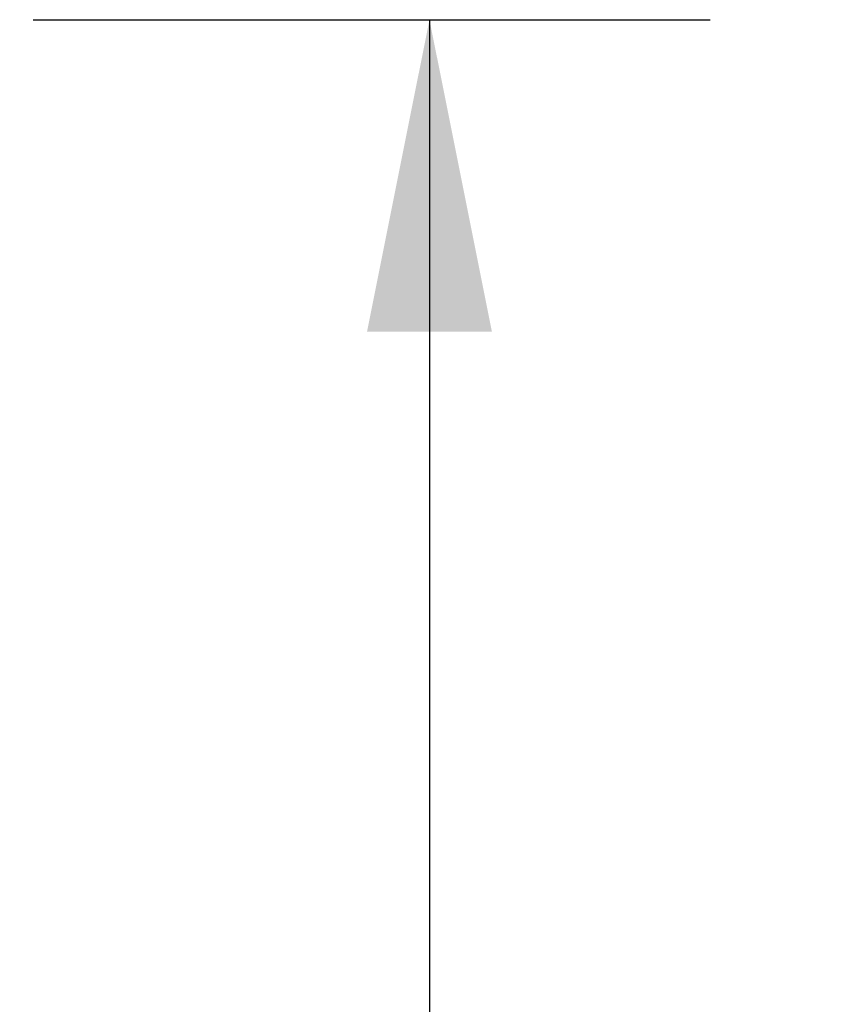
# Model space of a CAD drawing. Header units: inches. Extents: x 0 to 274, y 0 to 177.
# Tile 108 of 138: x 132.02 to 136.25, y 120.11 to 125.2. Entities that reach past the tile are written whole.
import ezdxf

# ---------------------------------------------------------------- set-up
doc = ezdxf.new("R2010")
doc.units = ezdxf.units.IN
doc.header["$LTSCALE"] = 15.069778
doc.header["$MEASUREMENT"] = 0
doc.layers.get('0').update_dxf_attribs({"linetype": 'CONTINUOUS'})
doc.layers.add('DIMENSIONS', color=7, linetype='CONTINUOUS')
doc.styles.get("Standard").update_dxf_attribs({"font": 'arial.ttf'})
doc.dimstyles.new('DIMSTYLE_1', dxfattribs={"dimtxt": 1.208806, "dimasz": 1.611741, "dimexe": 0.09, "dimexo": 0.07, "dimgap": 0.0375, "dimtad": 0, "dimtih": 1, "dimtoh": 1, "dimzin": 4, "dimdsep": 46, "dimtxsty": 'Standard', "dimblk": '_FILLED', "dimblk1": '_FILLED', "dimblk2": '_FILLED', "dimcen": 0.09, "dimadec": 3, "dimazin": 1, "dimtfac": 1, "dimtdec": 3, "dimtofl": 0, "dimtmove": 0, "dimatfit": 3, "dimldrblk": '_FILLED', "dimfxl": 0, "dimtolj": 1, "dimtzin": 4, "dimarcsym": 0})

# ---------------------------------------------------------------- blocks, each defined once
blk = doc.blocks.new('_FILLED')
at = {"color": 0, "linetype": 'ByBlock'}
blk.add_solid([(0, 0), (-1, 0.2), (-1, -0.2)], dxfattribs=at)
blk = doc.blocks.new('*D15')
at = {"layer": 'DIMENSIONS', "color": 2, "linetype": 'Continuous'}
for p, q in [((132.0879, 125.1963), (135.5854, 125.1963)), ((134.1348, 125.1963), (134.1348, 109.1551)), ((134.1348, 90.6963), (134.1348, 106.7375)), ((132.0879, 90.6963), (135.5854, 90.6963))]:
    blk.add_line(p, q, dxfattribs=at)
at = {"layer": 'DIMENSIONS', "color": 2, "linetype": 'Continuous', "xscale": 1.6117409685, "yscale": 1.6117409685, "zscale": 1.6117409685}
for p, rotation in [((134.1348, 125.1963), 90), ((134.1348, 90.6963), 270)]:
    blk.add_blockref('_FILLED', p, dxfattribs=dict(at, rotation=rotation))
at = {"layer": 'DIMENSIONS', "color": 2, "linetype": 'Continuous', "insert": (134.1348, 108.5507), "char_height": 1.20881, "width": 4.224079, "attachment_point": 2, "line_spacing_factor": 0.9}
blk.add_mtext('34.50', dxfattribs=at)

msp = doc.modelspace()

# ---------------------------------------------------------------- dimensions: what is measured, and where the dimension line sits
at = {"layer": 'DIMENSIONS', "color": 2, "linetype": 'Continuous'}
dim = msp.add_linear_dim(base=(134.1348, 90.6963), p1=(132.0179, 125.1963), p2=(132.0179, 90.6963), angle=270, dimstyle='DIMSTYLE_1', dxfattribs=at)
dim.commit()
dim.dimension.update_dxf_attribs({"geometry": '*D15', "text_midpoint": (134.1323, 107.9395), "dimtype": 160})

doc.saveas('drawing.dxf')
